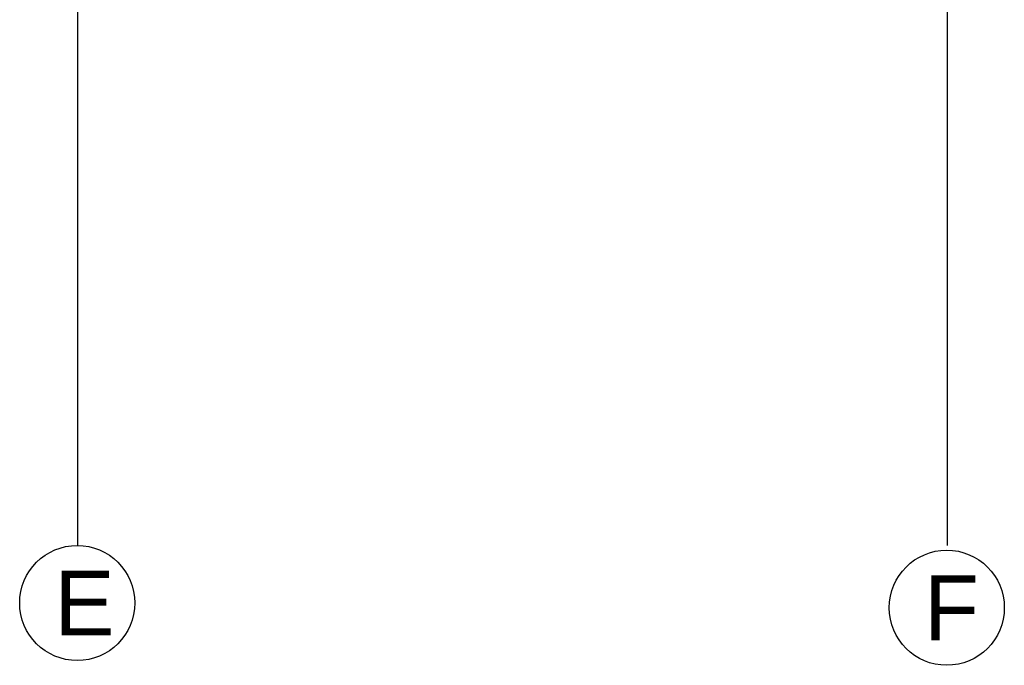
# Model space of a CAD drawing. Header units: millimetres. Extents: x -7023 to 53801, y 9849 to 33561.
# Tile 135 of 256: x 16468 to 16848, y 15054 to 15303. Entities that reach past the tile are written whole.
import ezdxf

# ---------------------------------------------------------------- set-up
doc = ezdxf.new("R2010")
doc.units = ezdxf.units.MM
doc.layers.add('.IE_podklad', color=252, linetype='Continuous')
doc.styles.get("Standard").update_dxf_attribs({"font": 'arial.ttf'})

msp = doc.modelspace()

# ---------------------------------------------------------------- linework, layer by layer
at = {"layer": '.IE_podklad', "ltscale": 30}
for p, q in [((16490.26, 17189.41), (16490.26, 15100.14)), ((16826.26, 17187.57), (16826.26, 15100.14))]:
    msp.add_line(p, q, dxfattribs=at)
at = {"layer": '.IE_podklad', "linetype": 'Continuous'}
for centre in [(16490.15, 15077.9), (16826.15, 15076.07)]:
    msp.add_circle(centre, 22.24, dxfattribs=at)

# ---------------------------------------------------------------- texts
at = {"layer": '.IE_podklad', "char_height": 25, "attachment_point": 1}
for s, insert, width in [('E', (16481.25, 15090.36), 28.9139), ('E', (16481.28, 15090.36), 492.1163), ('F', (16817.28, 15088.53), 492.1163)]:
    msp.add_mtext(s, dxfattribs=dict(at, insert=insert, width=width))

doc.saveas('drawing.dxf')
